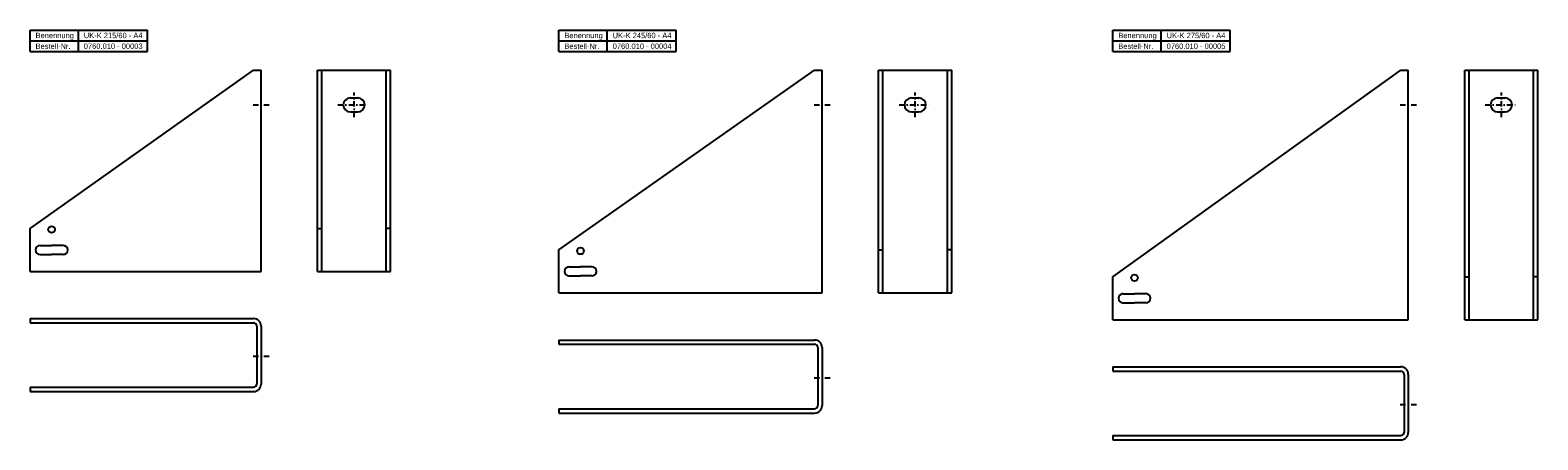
# Model space of a CAD drawing. Header units: inches. Extents: x 44 to 3003, y 41 to 423.
# Tile 2 of 2: x 1599 to 3003, y 41 to 423. Entities that reach past the tile are written whole.
import ezdxf

# ---------------------------------------------------------------- set-up
doc = ezdxf.new("R2010")
doc.units = ezdxf.units.IN
doc.header["$LTSCALE"] = 10
doc.header["$MEASUREMENT"] = 0
doc.linetypes.add('STRICHPUNKT2', pattern=[0.5, 0.25, -0.125, 0, -0.125])
doc.layers.add('Halfen', color=2, linetype='Continuous')
doc.styles.add('ARIAL50', font='ARIAL.TTF', dxfattribs={"height": 5})

msp = doc.modelspace()

# ---------------------------------------------------------------- linework, layer by layer
at = {"layer": 'Halfen', "color": 2}
for p, q in [((1599, 402.6), (1599, 422.6)), ((1599, 422.6), (1708.2, 422.6)), ((1643.9, 402.6), (1643.9, 422.6)), ((1708.2, 402.6), (1708.2, 422.6)), ((2091.3, 402.6), (2091.3, 422.6)), ((2091.3, 422.6), (2200.5, 422.6)), ((2136.3, 402.6), (2136.3, 422.6)), ((2200.5, 402.6), (2200.5, 422.6)), ((2607, 402.6), (2607, 422.6)), ((2607, 422.6), (2716.2, 422.6)), ((2652, 402.6), (2652, 422.6)), ((2716.2, 402.6), (2716.2, 422.6)), ((1599, 412.6), (1708.2, 412.6)), ((2091.3, 412.6), (2200.5, 412.6)), ((2607, 412.6), (2716.2, 412.6)), ((1599, 402.6), (1708.2, 402.6)), ((2091.3, 402.6), (2200.5, 402.6)), ((2607, 402.6), (2716.2, 402.6)), ((1599, 237.9), (1807, 385.4)), ((1807, 385.4), (1814, 385.4)), ((1814, 197.9), (1814, 385.4)), ((1866.5, 197.9), (1866.5, 385.4)), ((1866.5, 385.4), (1934.5, 385.4)), ((1870.5, 197.9), (1870.5, 385.4)), ((1930.5, 197.9), (1930.5, 385.4)), ((1934.5, 197.9), (1934.5, 385.4)), ((2091.3, 217.9), (2329.3, 385.4)), ((2329.3, 385.4), (2336.3, 385.4)), ((2336.3, 177.9), (2336.3, 385.4)), ((2388.9, 177.9), (2388.9, 385.4)), ((2388.9, 385.4), (2456.9, 385.4)), ((2392.9, 177.9), (2392.9, 385.4)), ((2452.9, 177.9), (2452.9, 385.4)), ((2456.9, 177.9), (2456.9, 385.4)), ((2607, 192.9), (2875, 385.4)), ((2875, 385.4), (2882, 385.4)), ((2882, 152.9), (2882, 385.4)), ((2934.6, 152.9), (2934.6, 385.4)), ((2934.6, 385.4), (3002.6, 385.4)), ((2938.6, 152.9), (2938.6, 385.4)), ((2998.6, 152.9), (2998.6, 385.4)), ((3002.6, 152.9), (3002.6, 385.4)), ((1897, 359.4), (1904, 359.4)), ((2419.4, 359.4), (2426.4, 359.4)), ((2965.1, 359.4), (2972.1, 359.4)), ((1897, 346.4), (1904, 346.4)), ((2419.4, 346.4), (2426.4, 346.4)), ((2965.1, 346.4), (2972.1, 346.4)), ((1599, 197.9), (1599, 237.9)), ((1866.5, 237.9), (1870.5, 237.9)), ((1934.5, 237.9), (1930.5, 237.9)), ((1608.2, 222.1), (1619, 222.1)), ((1608.2, 213.6), (1619, 213.6)), ((1629.7, 222.1), (1619, 222.1)), ((1629.7, 213.6), (1619, 213.6)), ((2091.3, 177.9), (2091.3, 217.9)), ((2388.9, 217.9), (2392.9, 217.9)), ((2456.9, 217.9), (2452.9, 217.9)), ((1599, 197.9), (1814, 197.9)), ((1866.5, 197.9), (1934.5, 197.9)), ((2100.6, 202.1), (2111.3, 202.1)), ((2122.1, 202.1), (2111.3, 202.1)), ((2100.6, 193.6), (2111.3, 193.6)), ((2122.1, 193.6), (2111.3, 193.6)), ((2607, 152.9), (2607, 192.9)), ((2934.6, 192.9), (2938.6, 192.9)), ((3002.6, 192.9), (2998.6, 192.9)), ((2091.3, 177.9), (2336.3, 177.9)), ((2388.9, 177.9), (2456.9, 177.9)), ((2616.3, 177.1), (2627, 177.1)), ((2616.3, 168.6), (2627, 168.6)), ((2637.8, 177.1), (2627, 177.1)), ((2637.8, 168.6), (2627, 168.6)), ((1599, 154), (1807, 154)), ((1599, 154), (1599, 150)), ((1599, 150), (1807, 150)), ((1810, 147), (1810, 93)), ((1814, 147), (1814, 93)), ((2607, 152.9), (2882, 152.9)), ((2934.6, 152.9), (3002.6, 152.9)), ((2091.3, 134), (2329.3, 134)), ((2091.3, 134), (2091.3, 130)), ((2091.3, 130), (2329.3, 130)), ((2332.3, 127), (2332.3, 73)), ((2336.3, 127), (2336.3, 73)), ((2607, 109), (2875, 109)), ((2607, 109), (2607, 105)), ((2607, 105), (2875, 105)), ((2878, 102), (2878, 48)), ((2882, 102), (2882, 48)), ((1599, 90), (1807, 90)), ((1599, 90), (1599, 86)), ((1599, 86), (1807, 86)), ((2091.3, 70), (2329.3, 70)), ((2091.3, 70), (2091.3, 66)), ((2091.3, 66), (2329.3, 66)), ((2607, 45), (2875, 45)), ((2607, 45), (2607, 41)), ((2607, 41), (2875, 41))]:
    msp.add_line(p, q, dxfattribs=at)
at = {"layer": 'Halfen', "color": 1, "linetype": 'STRICHPUNKT2', "ltscale": 2}
for p, q in [((1806.5, 352.9), (1821.5, 352.9)), ((1885.5, 352.9), (1915.5, 352.9)), ((1900.5, 341.4), (1900.5, 364.4)), ((2328.8, 352.9), (2343.8, 352.9)), ((2407.9, 352.9), (2437.9, 352.9)), ((2422.9, 341.4), (2422.9, 364.4)), ((2874.5, 352.9), (2889.5, 352.9)), ((2953.6, 352.9), (2983.6, 352.9)), ((2968.6, 341.4), (2968.6, 364.4)), ((1806.5, 118.8), (1821.5, 118.8)), ((2328.8, 98.8), (2343.8, 98.8)), ((2874.5, 73.8), (2889.5, 73.8))]:
    msp.add_line(p, q, dxfattribs=at)
at = {"layer": 'Halfen', "color": 2}
for centre in [(1619, 236.9), (2111.3, 216.9), (2627, 191.9)]:
    msp.add_circle(centre, 3.1, dxfattribs=at)
for centre, radius, start, end in [((1897, 352.9), 6.5, 90, 270), ((1904, 352.9), 6.5, 270, 90), ((2419.4, 352.9), 6.5, 90, 270), ((2426.4, 352.9), 6.5, 270, 90), ((2965.1, 352.9), 6.5, 90, 270), ((2972.1, 352.9), 6.5, 270, 90), ((1608.2, 217.9), 4.25, 90, 270), ((1629.7, 217.9), 4.25, 270, 90), ((2100.6, 197.9), 4.25, 90, 270), ((2122.1, 197.9), 4.25, 270, 90), ((2616.3, 172.9), 4.25, 90, 270), ((2637.8, 172.9), 4.25, 270, 90), ((1807, 147), 7, 0, 90), ((1807, 147), 3, 0, 90), ((2329.3, 127), 7, 0, 90), ((2329.3, 127), 3, 0, 90), ((2875, 102), 7, 0, 90), ((2875, 102), 3, 0, 90), ((1807, 93), 3, 270, 0), ((1807, 93), 7, 270, 0), ((2329.3, 73), 3, 270, 0), ((2329.3, 73), 7, 270, 0), ((2875, 48), 3, 270, 0), ((2875, 48), 7, 270, 0)]:
    msp.add_arc(centre, radius, start, end, dxfattribs=at)

# ---------------------------------------------------------------- texts
at = {"layer": 'Halfen', "color": 2, "style": 'ARIAL50'}
for s, p in [('Benennung', (1604, 415.1)), ('Bestell-Nr.', (1604, 405.1)), ('0760.010 - 00003', (1648.9, 405.1)), ('UK-K 215/60 - A4', (1648.9, 415.1)), ('Benennung', (2096.3, 415.1)), ('Bestell-Nr.', (2096.3, 405.1)), ('0760.010 - 00004', (2141.3, 405.1)), ('UK-K 245/60 - A4', (2141.3, 415.1)), ('Benennung', (2612, 415.1)), ('Bestell-Nr.', (2612, 405.1)), ('0760.010 - 00005', (2657, 405.1)), ('UK-K 275/60 - A4', (2657, 415.1))]:
    msp.add_text(s, height=5, dxfattribs=at).set_placement(p)

doc.saveas('drawing.dxf')
